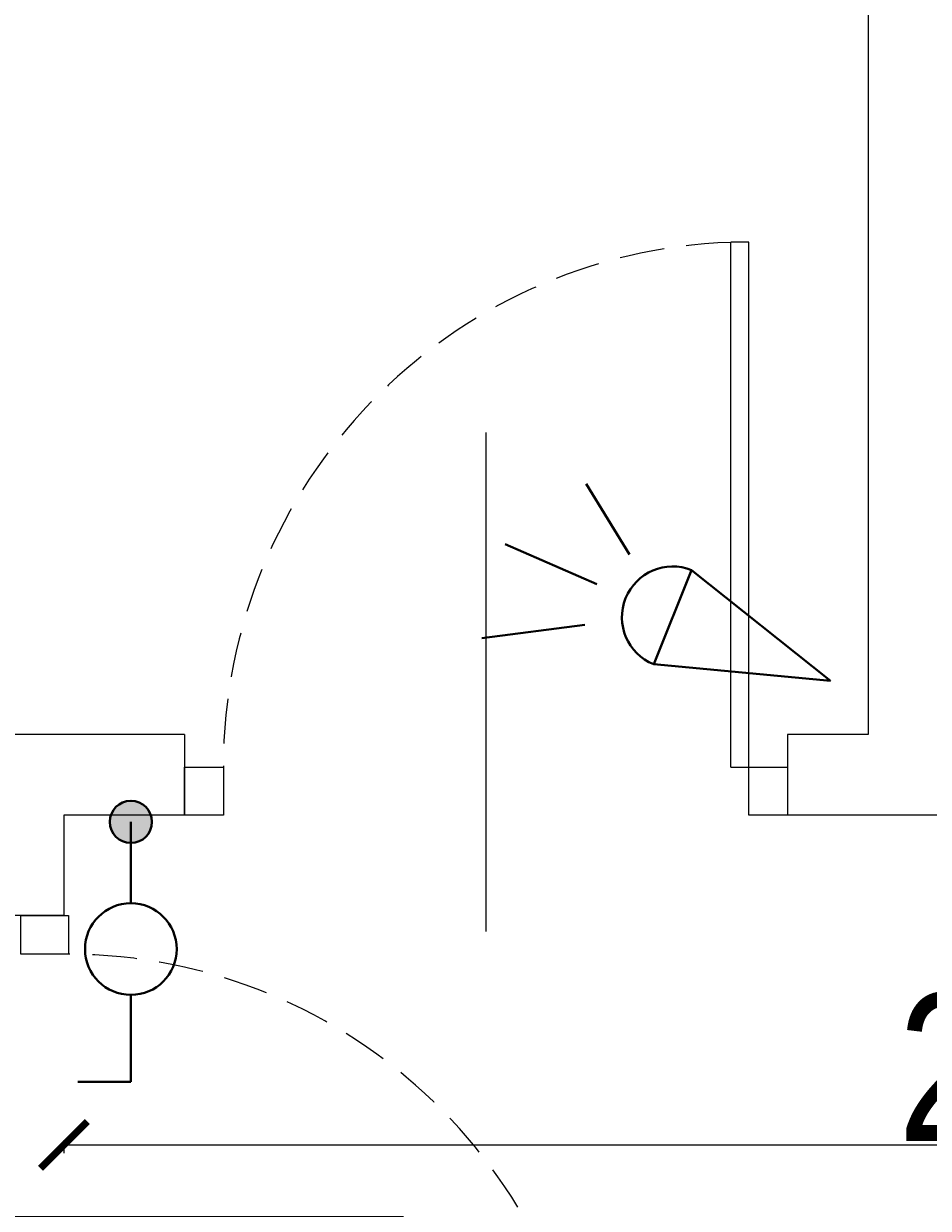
# Model space of a CAD drawing. Header units: millimetres. Extents: x -5941 to 19721, y -9230 to 6433.
# Tile 195 of 204: x 17120 to 17255, y 460 to 637. Entities that reach past the tile are written whole.
import ezdxf
from ezdxf.enums import TextEntityAlignment as Align

# ---------------------------------------------------------------- set-up
doc = ezdxf.new("R2010")
doc.units = ezdxf.units.MM
doc.linetypes.add('DASHED', pattern=[0.75, 0.5, -0.25])
for name, color, linetype in [('A_drzwi', 3, 'Continuous'), ('A_opis stolarki', 3, 'Continuous'), ('A_SC_MUROWANA_DZIAŁOWA', 42, 'Continuous'), ('A_wymiary', 55, 'Continuous')]:
    doc.layers.add(name, color=color, linetype=linetype)
doc.layers.add('e', color=1, linetype='Continuous', lineweight=40)
doc.styles.add('dar-styl', font='arial.ttf')
doc.styles.add('Opisowy', font='arial.ttf', dxfattribs={"width": 0.8})
doc.dimstyles.new('WYMIARY', dxfattribs={"dimtxt": 1.3, "dimasz": 7, "dimexe": 1.25, "dimexo": 0.3, "dimgap": 0.2, "dimtad": 1, "dimzin": 4, "dimtxsty": 'Opisowy', "dimblk1": 'ARCHTICK', "dimblk2": 'ARCHTICK', "dimsah": 1, "dimcen": 2.5, "dimazin": 0, "dimtfac": 1, "dimtmove": 1, "dimatfit": 3, "dimldrblk": 'ARCHTICK', "dimfxl": 0, "dimlwd": 18, "dimlwe": 9, "dimarcsym": 0})

# ---------------------------------------------------------------- blocks, each defined once
blk = doc.blocks.new('*U15')
at = {"color": 0}
for p, q in [((-28.55, -91.5), (-28.55, -94.5)), ((-28.55, -91.5), (59.45, -91.5)), ((59.45, -94.5), (59.45, -91.5)), ((-28.55, -94.5), (59.45, -94.5))]:
    blk.add_line(p, q, dxfattribs=at)
for points in [[(-36.55, -6.5), (-36.55, 0), (-28.55, 0), (-28.55, -6.5)], [(-36.55, -101), (-36.55, -94.5), (-28.55, -94.5), (-28.55, -101)]]:
    blk.add_lwpolyline(points, close=True, dxfattribs=at)
at = {"color": 0, "linetype": 'DASHED', "ltscale": 15}
blk.add_arc((-28.55, -94.5), 88, 1.9536, 90, dxfattribs=at)
at = {"layer": 'A_opis stolarki'}
blk.add_line((-56.09, -50.5), (27.54, -50.5), dxfattribs=at)
at = {"layer": 'A_opis stolarki', "ltscale": 0.5, "style": 'dar-styl', "text_generation_flag": 2}
blk.add_attdef('ODPORNOŚĆ_OGNIOWA', text='', height=15, rotation=85.9367, dxfattribs=at).set_placement((-55.81, -47.55), align=Align.TOP_CENTER)
at = {"layer": 'A_opis stolarki', "ltscale": 0.5, "style": 'dar-styl'}
blk.add_attdef('SYMBOL_DRZWI1', text='', height=14, dxfattribs=at).set_placement((-16.77, -50.5), align=Align.BOTTOM_CENTER)
blk.add_attdef('SYMBOL_DRZWI2', text='', height=14, dxfattribs=at).set_placement((-16.77, -53.5), align=Align.TOP_CENTER)
blk = doc.blocks.new('*U17')
at = {"color": 0}
for p, q in [((0, -6.5), (-88, -6.5)), ((-88, -6.5), (-88, -9.5)), ((0, -9.5), (0, -6.5)), ((0, -9.5), (-88, -9.5))]:
    blk.add_line(p, q, dxfattribs=at)
for points in [[(8, 0), (8, -6.5), (0, -6.5), (0, 0)], [(8, -94.5), (8, -101), (0, -101), (0, -94.5)]]:
    blk.add_lwpolyline(points, close=True, dxfattribs=at)
at = {"color": 0, "linetype": 'DASHED', "ltscale": 15}
blk.add_arc((0, -6.5), 88, 181.9536, 270, dxfattribs=at)
at = {"layer": 'A_opis stolarki'}
blk.add_line((-56.09, -50.5), (27.54, -50.5), dxfattribs=at)
at = {"layer": 'A_opis stolarki', "ltscale": 0.5, "style": 'dar-styl'}
blk.add_attdef('ODPORNOŚĆ_OGNIOWA', text='', height=15, rotation=274.0633, dxfattribs=at).set_placement((27.26, -47.55), align=Align.TOP_CENTER)
blk.add_attdef('SYMBOL_DRZWI1', text='', height=14, dxfattribs=at).set_placement((-16.77, -50.5), align=Align.BOTTOM_CENTER)
blk.add_attdef('SYMBOL_DRZWI2', text='', height=14, dxfattribs=at).set_placement((-16.77, -53.5), align=Align.TOP_CENTER)
blk = doc.blocks.new('_ArchTick')
at = {"color": 0, "const_width": 0.15}
blk.add_lwpolyline([(-0.5, -0.5), (0.5, 0.5)], dxfattribs=at)
blk = doc.blocks.new('*D84')
at = {"layer": 'A_wymiary', "color": 0, "lineweight": 9}
for p, q in [((17125.63, 470.53), (17125.63, 468.58)), ((17415.63, 470.53), (17415.63, 468.58))]:
    blk.add_line(p, q, dxfattribs=at)
at = {"layer": 'A_wymiary', "color": 0, "lineweight": 18}
blk.add_line((17125.63, 469.83), (17415.63, 469.83), dxfattribs=at)
at = {"layer": 'Defpoints', "color": 0}
for p in [(17125.63, 519.08), (17415.63, 519.08), (17415.63, 469.83)]:
    blk.add_point(p, dxfattribs=at)
at = {"layer": 'A_wymiary', "color": 0, "lineweight": 18, "xscale": 7, "yscale": 7, "zscale": 7, "rotation": 180}
blk.add_blockref('_ArchTick', (17125.63, 469.83), dxfattribs=at)
at = {"layer": 'A_wymiary', "color": 0, "lineweight": 18, "xscale": 7, "yscale": 7, "zscale": 7}
blk.add_blockref('_ArchTick', (17415.63, 469.83), dxfattribs=at)
at = {"layer": 'A_wymiary', "color": 0, "insert": (17270.63, 481.26), "char_height": 1.3, "attachment_point": 5, "style": 'Opisowy'}
blk.add_mtext('{\\H16.923077x;\\C3;290}', dxfattribs=at)
blk = doc.blocks.new('pozycjonowanie')
at = {"linetype": 'ByBlock'}
blk.add_hatch(color=256, dxfattribs=at).paths.add_polyline_path([(3.15, 0, 1), (-3.15, 0, 1)])
blk.add_circle((0, 0), 3.15, dxfattribs=at)
blk.add_circle((0, 0), 3.15, dxfattribs=at)
blk = doc.blocks.new('*U102')
at = {"layer": 'e', "linetype": 'ByBlock'}
for p, q in [((0, 25.83), (0, 38.79)), ((0, 38.79), (7.9, 38.79)), ((0, 0), (0, 12.15))]:
    blk.add_line(p, q, dxfattribs=at)
blk.add_circle((0, 18.99), 6.84, dxfattribs=at)
at = {"layer": 'e', "rotation": 359.9999999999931}
blk.add_blockref('pozycjonowanie', (0, 0), dxfattribs=at)

msp = doc.modelspace()

# ---------------------------------------------------------------- linework, layer by layer
at = {"layer": 'A_SC_MUROWANA_DZIAŁOWA'}
for p, q in [((17143.628, 531.079), (16975.628, 531.079)), ((17245.628, 531.079), (17233.628, 531.079)), ((17143.628, 519.079), (17125.628, 519.079)), ((17269.628, 519.079), (17233.628, 519.079)), ((17125.628, 504.079), (17113.628, 504.079))]:
    msp.add_line(p, q, dxfattribs=at)
for points in [[(17245.628, 789.079), (17245.628, 531.079)], [(17143.628, 531.079), (17143.628, 519.079)], [(17233.628, 531.079), (17233.628, 519.079)], [(17125.628, 519.079), (17125.628, 504.079)]]:
    msp.add_lwpolyline(points, dxfattribs=at)
at = {"layer": 'e'}
for p, q in [((17210.01, 557.958), (17203.586, 568.546)), ((17205.132, 553.556), (17191.452, 559.504)), ((17219.305, 555.636, 0), (17213.639, 541.583, 0)), ((17219.305, 555.636, 0), (17240.03, 539.111, 0)), ((17203.348, 547.489), (17188.002, 545.467)), ((17240.03, 539.111, 0), (17213.639, 541.583, 0))]:
    msp.add_line(p, q, dxfattribs=at)
msp.add_arc((17216.472, 548.61, 0), 7.576, 68.03944, 248.03944, dxfattribs=at)

# ---------------------------------------------------------------- block references
at = {"layer": 'A_drzwi', "xscale": 0.8910891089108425, "yscale": 0.8910891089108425, "zscale": 0.8910891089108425}
for name, p, rotation in [('*U15', (17143.628, 551.649), 89.99999999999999), ('*U17', (17126.313, 414.079), 180)]:
    msp.add_blockref(name, p, dxfattribs=dict(at, rotation=rotation))
at = {"layer": 'e', "rotation": 180}
msp.add_blockref('*U102', (17135.622, 518.055, -0.521), dxfattribs=at)

# ---------------------------------------------------------------- dimensions: what is measured, and where the dimension line sits
at = {"layer": 'A_wymiary'}
dim = msp.add_linear_dim(base=(17415.628, 469.829), p1=(17125.628, 519.079), p2=(17415.628, 519.079), text='{\\H16.923077x;\\C3;290}', dimstyle='WYMIARY', override={"dimtxsty": 'Opisowy'}, dxfattribs=at)
dim.commit()
dim.dimension.update_dxf_attribs({"geometry": '*D84', "text_midpoint": (17270.628, 481.262)})

doc.saveas('drawing.dxf')
